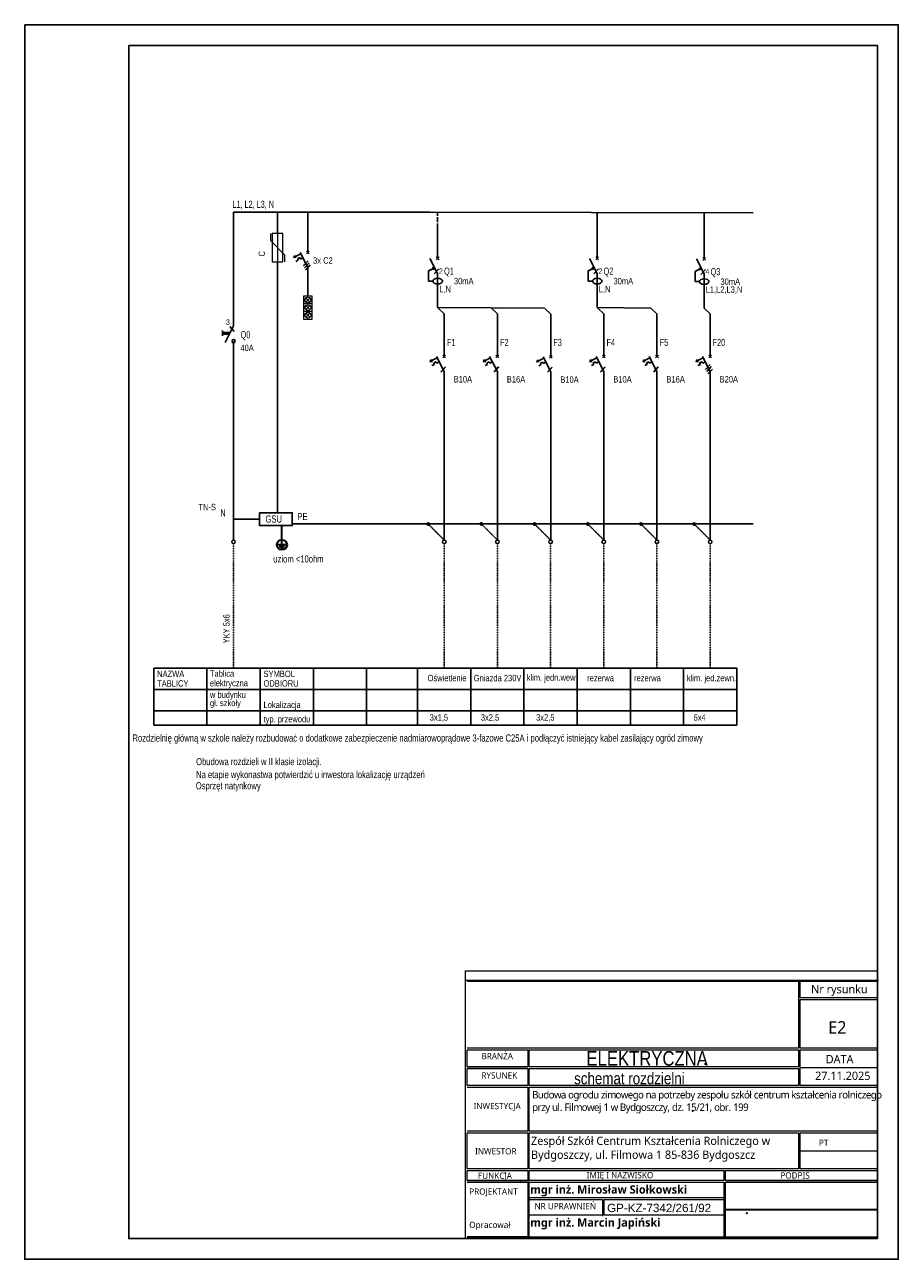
# Model space of a CAD drawing. Header units: millimetres. Extents: x 21303 to 26551, y 2599 to 8160.
# Tile 1 of 5: x 21376 to 23476, y 2599 to 5567. Entities that reach past the tile are written whole.
import ezdxf

# ---------------------------------------------------------------- set-up
doc = ezdxf.new("R2010")
doc.units = ezdxf.units.MM
for name, pattern in [('ACAD_ISO02W100', [15, 12, -3]), ('CENTER', [2, 1.25, -0.25, 0.25, -0.25]), ('Dashed', [1, 0.5, -0.5]), ('OTKJ_A05', [2, 1.5, -0.5])]:
    doc.linetypes.add(name, pattern=pattern)
for name, color, linetype, lineweight in [('0-A-wymiary', 7, 'Continuous', 9), ('_E-elementy', 170, 'Continuous', 18), ('_E-siła', 10, 'Continuous', 30), ('_E-zwód-poziomy', 90, 'Continuous', 30), ('isa_V10520003E16E075_TUsr', 7, 'Continuous', 25), ('isa_V10520003E16E075_TUsr_19165818BF56C1D4', 5, 'OTKJ_A05', 25), ('Pikiety', 18, 'Continuous', 0), ('Punkty o określonej wysokości', 5, 'Continuous', 0)]:
    doc.layers.add(name, color=color, linetype=linetype, lineweight=lineweight)
for name, color, linetype in [('_E-połączenia', 7, 'Continuous'), ('EE_01_LINIA', 1, 'Continuous'), ('EE_02_LINIA', 140, 'Continuous'), ('EE_02_LINIA_3', 140, 'Dashed'), ('EE_03_LINIA', 3, 'Continuous'), ('EE_05_LINIA_1_WYROW', 140, 'CENTER'), ('EE_06_PRZEWODY', 6, 'Continuous'), ('EE_07_LINIA', 7, 'Continuous'), ('EE_07_SYMBOL', 7, 'Continuous'), ('EE_07_SYMBOLE', 7, 'Continuous'), ('EE_07_TEKST', 7, 'Continuous'), ('EE_08_LINIA', 8, 'Continuous'), ('Znak północy', 7, 'Continuous')]:
    doc.layers.add(name, color=color, linetype=linetype)
doc.styles.add('ROMANS', font='txt')
doc.styles.add('tekst', font='txt', dxfattribs={"height": 20})

# ---------------------------------------------------------------- blocks, each defined once
blk = doc.blocks.new('OTRS_P05')
at = {"layer": 'isa_V10520003E16E075_TUsr', "true_color": 0x0a0909}
h = blk.add_hatch(color=18, dxfattribs=at)
h.dxf.hatch_style = 1
h.paths.add_polyline_path([(0.09, 0, 1), (-0.09, 0, 1)])
at = {"layer": 'isa_V10520003E16E075_TUsr', "color": 18, "true_color": 0x0a0909}
blk.add_lwpolyline([(0.09, 0, 1), (-0.09, 0, 1)], format="xyb", close=True, dxfattribs=at)
at = {"layer": 'isa_V10520003E16E075_TUsr_19165818BF56C1D4', "color": 18, "true_color": 0x0a0909}
blk.add_circle((0, 0), 0.09, dxfattribs=at)
blk = doc.blocks.new('OTRN_P05')
at = {"layer": 'isa_V10520003E16E075_TUsr', "true_color": 0x0a0909}
h = blk.add_hatch(color=18, dxfattribs=at)
h.dxf.hatch_style = 1
h.paths.add_polyline_path([(0.09, 0, 1), (-0.09, 0, 1)])
at = {"layer": 'isa_V10520003E16E075_TUsr', "color": 18, "true_color": 0x0a0909}
blk.add_lwpolyline([(0.09, 0, 1), (-0.09, 0, 1)], format="xyb", close=True, dxfattribs=at)
at = {"layer": 'isa_V10520003E16E075_TUsr_19165818BF56C1D4', "color": 18, "true_color": 0x0a0909}
blk.add_circle((0, 0), 0.09, dxfattribs=at)
blk = doc.blocks.new('SUPS01_08')
at = {"lineweight": 18, "true_color": 0x0000ff}
h = blk.add_hatch(color=5, dxfattribs=at)
h.dxf.hatch_style = 1
h.paths.add_polyline_path([(0.09, 0, 1), (-0.09, 0, 1)])
at = {"color": 18, "lineweight": 18, "true_color": 0x0a0909}
blk.add_circle((0, 0), 0.09, dxfattribs=at)
blk = doc.blocks.new('E_L333-01')
at = {"color": 0, "ltscale": 2}
for p, q in [((0.63, 0.71), (2.04, -0.71)), ((0.63, -0.71), (2.04, 0.71)), ((2.67, -1.5), (2.67, 1.5)), ((3.29, 0.71), (4.71, -0.71)), ((3.29, -0.71), (4.71, 0.71)), ((5.33, -1.5), (5.33, 1.5)), ((5.96, 0.71), (7.37, -0.71)), ((5.96, -0.71), (7.37, 0.71))]:
    blk.add_line(p, q, dxfattribs=at)
blk.add_lwpolyline([(0, -1.5), (8, -1.5), (8, 1.5), (0, 1.5)], close=True, dxfattribs=at)
for centre in [(1.33, 0), (4, 0), (6.67, 0)]:
    blk.add_circle(centre, 1, dxfattribs=at)
blk = doc.blocks.new('E_ogr-przep-kl2-02')
at = {"color": 0}
for p, q in [((0, 0), (8, 0)), ((2, -2), (6, 2)), ((6, 2), (8, 2)), ((0, -2), (2, -2))]:
    blk.add_line(p, q, dxfattribs=at)
blk.add_lwpolyline([(8, -1.5), (8, 1.5), (0, 1.5), (0, -1.5)], close=True, dxfattribs=at)

msp = doc.modelspace()

# ---------------------------------------------------------------- linework, layer by layer
for p, q in [((22056.9, 5116.5), (22056.9, 5019.7)), ((22056.9, 5116.5), (22056.9, 5019.7)), ((22752.1, 5005.3), (22752.1, 5116.5)), ((23009.1, 5004), (23009.1, 5115.2)), ((22368.6, 5005.3), (22368.6, 5077.5)), ((22056.9, 4983.7), (22038.4, 5019.7)), ((22056.9, 4983.7), (22038.4, 5019.7)), ((22060.3, 5016.4), (22053.6, 5023.1)), ((22053.6, 5016.4), (22060.3, 5023.1)), ((22060.3, 5016.4), (22053.6, 5023.1)), ((22053.6, 5016.4), (22060.3, 5023.1)), ((22022.7, 5007.7), (22040, 5016.5)), ((22022.7, 5007.7), (22040, 5016.5)), ((22022.7, 5007.7), (22026.7, 5012.4)), ((22022.7, 5007.7), (22026.7, 5012.4)), ((22022.7, 5007.7), (22028.9, 5008.2)), ((22022.7, 5007.7), (22028.9, 5008.2)), ((22027.6, 4998), (22033.4, 5000.9)), ((22027.6, 4998), (22033.4, 5000.9)), ((22031.6, 5004.4), (22037.4, 5007.3)), ((22031.6, 5004.4), (22037.4, 5007.3)), ((22031.6, 5004.4), (22033.4, 5000.9)), ((22031.6, 5004.4), (22033.4, 5000.9)), ((22037.4, 5007.3), (22039.2, 5003.8)), ((22037.4, 5007.3), (22039.2, 5003.8)), ((22039.2, 5003.8), (22044.9, 5006.7)), ((22039.2, 5003.8), (22044.9, 5006.7)), ((22057.5, 4999.7), (22046.4, 4987.9)), ((22057.5, 4999.7), (22046.4, 4987.9)), ((22057.4, 4999.3), (22046.4, 4987.6)), ((22057.4, 4999.3), (22046.4, 4987.6)), ((22060, 4994.4), (22048.9, 4982.6)), ((22060, 4994.4), (22048.9, 4982.6)), ((22060.1, 4994.7), (22049, 4983)), ((22060.1, 4994.7), (22049, 4983)), ((22062.6, 4989.4), (22051.5, 4977.6)), ((22062.6, 4989.4), (22051.5, 4977.6)), ((22062.6, 4989.8), (22051.6, 4978)), ((22062.6, 4989.8), (22051.6, 4978)), ((22368.6, 4969.3), (22350, 5005.3)), ((22372, 5002), (22365.3, 5008.7)), ((22365.3, 5002), (22372, 5008.7)), ((22752.1, 4969.3), (22733.5, 5005.3)), ((22755.4, 5002), (22748.7, 5008.7)), ((22748.7, 5002), (22755.4, 5008.7)), ((23009.1, 4968), (22990.5, 5004)), ((23012.5, 5000.7), (23005.8, 5007.3)), ((23005.8, 5000.6), (23012.5, 5007.3)), ((22056.9, 4983.4), (22056.9, 4914.4)), ((22346.9, 4975.5), (22361.6, 4982.9)), ((22346.9, 4950.7), (22346.9, 4975.5)), ((22361.6, 4982.9), (22349.2, 4976.6)), ((22361.6, 4982.9), (22355.5, 4982.4)), ((22361.6, 4982.9), (22357.6, 4978.2)), ((22371.7, 4980), (22360.6, 4968.2)), ((22368.6, 4969.3), (22368.6, 4887.2)), ((22730.4, 4975.5), (22745.1, 4982.9)), ((22730.4, 4950.7), (22730.4, 4975.5)), ((22745.1, 4982.9), (22732.7, 4976.6)), ((22745.1, 4982.9), (22739, 4982.4)), ((22745.1, 4982.9), (22741.1, 4978.2)), ((22755.2, 4980), (22744.1, 4968.2)), ((22752.1, 4969.3), (22752.1, 4887.2)), ((22987.4, 4974.1), (23002.1, 4981.5)), ((22987.4, 4949.4), (22987.4, 4974.1)), ((23002.1, 4981.5), (22989.7, 4975.3)), ((23002.1, 4981.5), (22996, 4981.1)), ((23002.1, 4981.5), (22998.1, 4976.9)), ((23012.2, 4978.7), (23001.1, 4966.9)), ((23009.1, 4968), (23009.1, 4885.8)), ((22357, 4950.7), (22346.9, 4950.7)), ((22740.5, 4950.7), (22730.4, 4950.7)), ((22997.5, 4949.4), (22987.4, 4949.4)), ((22368.6, 4887.2), (22625.6, 4885.8)), ((22752.1, 4887.2), (22881.3, 4885.8)), ((22350.2, 4757.3), (22367.6, 4766)), ((22350.2, 4757.3), (22367.6, 4766)), ((22350.2, 4757.3), (22354.3, 4762)), ((22350.2, 4757.3), (22354.3, 4762)), ((22350.2, 4757.3), (22356.4, 4757.8)), ((22350.2, 4757.3), (22356.4, 4757.8)), ((22355.1, 4747.6), (22360.9, 4750.5)), ((22355.1, 4747.6), (22360.9, 4750.5)), ((22359.2, 4754), (22364.9, 4756.9)), ((22359.2, 4754), (22364.9, 4756.9)), ((22359.2, 4754), (22360.9, 4750.5)), ((22359.2, 4754), (22360.9, 4750.5)), ((22364.9, 4756.9), (22366.7, 4753.4)), ((22364.9, 4756.9), (22366.7, 4753.4)), ((22384.5, 4733.3), (22365.9, 4769.3)), ((22384.5, 4733.3), (22365.9, 4769.3)), ((22366.7, 4753.4), (22372.5, 4756.3)), ((22366.7, 4753.4), (22372.5, 4756.3)), ((22387.8, 4765.9), (22381.1, 4772.6)), ((22381.1, 4765.9), (22387.8, 4772.6)), ((22387.8, 4765.9), (22381.1, 4772.6)), ((22381.1, 4765.9), (22387.8, 4772.6)), ((22478.1, 4757.3), (22495.4, 4766)), ((22478.1, 4757.3), (22495.4, 4766)), ((22478.1, 4757.3), (22482.1, 4762)), ((22478.1, 4757.3), (22482.1, 4762)), ((22478.1, 4757.3), (22484.2, 4757.8)), ((22478.1, 4757.3), (22484.2, 4757.8)), ((22483, 4747.6), (22488.7, 4750.5)), ((22483, 4747.6), (22488.7, 4750.5)), ((22487, 4754), (22492.8, 4756.9)), ((22487, 4754), (22492.8, 4756.9)), ((22487, 4754), (22488.7, 4750.5)), ((22487, 4754), (22488.7, 4750.5)), ((22492.8, 4756.9), (22494.5, 4753.4)), ((22492.8, 4756.9), (22494.5, 4753.4)), ((22512.3, 4733.3), (22493.7, 4769.3)), ((22512.3, 4733.3), (22493.7, 4769.3)), ((22494.5, 4753.4), (22500.3, 4756.3)), ((22494.5, 4753.4), (22500.3, 4756.3)), ((22515.6, 4765.9), (22508.9, 4772.6)), ((22508.9, 4765.9), (22515.6, 4772.6)), ((22515.6, 4765.9), (22508.9, 4772.6)), ((22508.9, 4765.9), (22515.6, 4772.6)), ((22606.6, 4756.7), (22623.9, 4765.4)), ((22606.6, 4756.7), (22623.9, 4765.4)), ((22606.6, 4756.7), (22610.6, 4761.3)), ((22606.6, 4756.7), (22610.6, 4761.3)), ((22606.6, 4756.7), (22612.7, 4757.1)), ((22606.6, 4756.7), (22612.7, 4757.1)), ((22615.5, 4753.3), (22621.3, 4756.2)), ((22615.5, 4753.3), (22621.3, 4756.2)), ((22615.5, 4753.3), (22617.2, 4749.8)), ((22615.5, 4753.3), (22617.2, 4749.8)), ((22621.3, 4756.2), (22623, 4752.7)), ((22621.3, 4756.2), (22623, 4752.7)), ((22640.8, 4732.6), (22622.2, 4768.6)), ((22640.8, 4732.6), (22622.2, 4768.6)), ((22623, 4752.7), (22628.8, 4755.6)), ((22623, 4752.7), (22628.8, 4755.6)), ((22644.2, 4765.3), (22637.5, 4772)), ((22637.5, 4765.3), (22644.1, 4772)), ((22644.2, 4765.3), (22637.5, 4772)), ((22637.5, 4765.3), (22644.1, 4772)), ((22733.7, 4757.3), (22751.1, 4766)), ((22733.7, 4757.3), (22751.1, 4766)), ((22733.7, 4757.3), (22737.7, 4762)), ((22733.7, 4757.3), (22737.7, 4762)), ((22733.7, 4757.3), (22739.9, 4757.8)), ((22733.7, 4757.3), (22739.9, 4757.8)), ((22738.6, 4747.6), (22744.4, 4750.5)), ((22738.6, 4747.6), (22744.4, 4750.5)), ((22742.6, 4754), (22748.4, 4756.9)), ((22742.6, 4754), (22748.4, 4756.9)), ((22742.6, 4754), (22744.4, 4750.5)), ((22742.6, 4754), (22744.4, 4750.5)), ((22748.4, 4756.9), (22750.2, 4753.4)), ((22748.4, 4756.9), (22750.2, 4753.4)), ((22767.9, 4733.3), (22749.4, 4769.3)), ((22767.9, 4733.3), (22749.4, 4769.3)), ((22750.2, 4753.4), (22756, 4756.3)), ((22750.2, 4753.4), (22756, 4756.3)), ((22771.3, 4765.9), (22764.6, 4772.6)), ((22764.6, 4765.9), (22771.3, 4772.6)), ((22771.3, 4765.9), (22764.6, 4772.6)), ((22764.6, 4765.9), (22771.3, 4772.6)), ((22861.5, 4757.3), (22878.9, 4766)), ((22861.5, 4757.3), (22878.9, 4766)), ((22861.5, 4757.3), (22865.6, 4762)), ((22861.5, 4757.3), (22865.6, 4762)), ((22861.5, 4757.3), (22867.7, 4757.8)), ((22861.5, 4757.3), (22867.7, 4757.8)), ((22866.4, 4747.6), (22872.2, 4750.5)), ((22866.4, 4747.6), (22872.2, 4750.5)), ((22870.5, 4754), (22876.2, 4756.9)), ((22870.5, 4754), (22876.2, 4756.9)), ((22870.5, 4754), (22872.2, 4750.5)), ((22870.5, 4754), (22872.2, 4750.5)), ((22876.2, 4756.9), (22878, 4753.4)), ((22876.2, 4756.9), (22878, 4753.4)), ((22895.8, 4733.3), (22877.2, 4769.3)), ((22895.8, 4733.3), (22877.2, 4769.3)), ((22878, 4753.4), (22883.8, 4756.3)), ((22878, 4753.4), (22883.8, 4756.3)), ((22899.1, 4765.9), (22892.4, 4772.6)), ((22892.4, 4765.9), (22899.1, 4772.6)), ((22899.1, 4765.9), (22892.4, 4772.6)), ((22892.4, 4765.9), (22899.1, 4772.6)), ((22989.4, 4757.3), (23006.7, 4766.1)), ((22989.4, 4757.3), (23006.7, 4766.1)), ((22989.4, 4757.3), (22993.4, 4762)), ((22989.4, 4757.3), (22993.4, 4762)), ((22989.4, 4757.3), (22995.5, 4757.8)), ((22989.4, 4757.3), (22995.5, 4757.8)), ((22994.3, 4747.6), (23000, 4750.5)), ((22994.3, 4747.6), (23000, 4750.5)), ((22998.3, 4754), (23004.1, 4756.9)), ((22998.3, 4754), (23004.1, 4756.9)), ((22998.3, 4754), (23000, 4750.5)), ((22998.3, 4754), (23000, 4750.5)), ((23004.1, 4756.9), (23005.8, 4753.4)), ((23004.1, 4756.9), (23005.8, 4753.4)), ((23023.6, 4733.3), (23005, 4769.3)), ((23023.6, 4733.3), (23005, 4769.3)), ((23005.8, 4753.4), (23011.6, 4756.3)), ((23005.8, 4753.4), (23011.6, 4756.3)), ((23023.7, 4750.1), (23012.7, 4738.3)), ((23027, 4765.9), (23020.3, 4772.6)), ((23020.3, 4765.9), (23027, 4772.6)), ((23027, 4765.9), (23020.3, 4772.6)), ((23020.3, 4765.9), (23027, 4772.6)), ((22387.4, 4743.8), (22376.3, 4732)), ((22387.4, 4743.8), (22376.3, 4732)), ((22387.5, 4744.5), (22376.4, 4732.7)), ((22387.4, 4744.2), (22376.4, 4732.4)), ((22387.4, 4744.2), (22376.4, 4732.4)), ((22387.6, 4744.3), (22376.5, 4732.5)), ((22387.5, 4744), (22376.5, 4732.2)), ((22384.5, 4733.3), (22384.5, 4659.9)), ((22515.3, 4744.5), (22504.2, 4732.7)), ((22515.4, 4744.3), (22504.3, 4732.5)), ((22515.4, 4744.3), (22504.3, 4732.5)), ((22515.4, 4744), (22504.3, 4732.2)), ((22515.4, 4744), (22504.3, 4732.2)), ((22512.3, 4733.3), (22512.3, 4659.9)), ((22611.5, 4746.9), (22617.2, 4749.8)), ((22611.5, 4746.9), (22617.2, 4749.8)), ((22643.8, 4743.9), (22632.7, 4732.1)), ((22643.9, 4743.3), (22632.8, 4731.5)), ((22643.9, 4743.3), (22632.8, 4731.5)), ((22643.9, 4743.7), (22632.9, 4731.9)), ((22643.9, 4743.7), (22632.9, 4731.9)), ((22640.8, 4732.6), (22640.8, 4659.3)), ((22770.9, 4744.2), (22759.8, 4732.4)), ((22770.9, 4744.2), (22759.8, 4732.4)), ((22770.9, 4743.8), (22759.8, 4732)), ((22770.9, 4743.8), (22759.8, 4732)), ((22771, 4744.5), (22759.9, 4732.7)), ((22771.1, 4744.3), (22760, 4732.5)), ((22771, 4744), (22760, 4732.2)), ((22767.9, 4733.3), (22767.9, 4659.9)), ((22898.8, 4744.5), (22887.7, 4732.7)), ((22898.9, 4744.3), (22887.8, 4732.5)), ((22898.9, 4744.3), (22887.8, 4732.5)), ((22898.8, 4744), (22887.8, 4732.2)), ((22898.8, 4744), (22887.8, 4732.2)), ((22895.8, 4733.3), (22895.8, 4659.9)), ((23026.3, 4745.1), (23015.2, 4733.4)), ((23026.3, 4745.1), (23015.2, 4733.4)), ((23026.3, 4745.1), (23015.2, 4733.4)), ((23029.1, 4739.2), (23018.1, 4727.4)), ((23029.1, 4739.2), (23018.1, 4727.4)), ((21940.9, 4378.3), (21878.2, 4378.3))]:
    msp.add_line(p, q)
at = {"linetype": 'ACAD_ISO02W100'}
msp.add_line((22368.6, 5077.5), (22368.6, 5115.2), dxfattribs=at)
msp.add_line((22368.6, 5077.5), (22368.6, 5115.2), dxfattribs=at)
at = {"linetype": 'Continuous', "lineweight": 0}
msp.add_line((23425.7, 2787.7), (23425.7, 2920.9), dxfattribs=at)
msp.add_lwpolyline([(21940.9, 4393.8), (22019.5, 4393.8), (22019.5, 4362.7), (21940.9, 4362.7)], close=True)
at = {"lineweight": 0}
msp.add_lwpolyline([(22435.6, 3292.5), (23425.6, 3292.5), (23425.6, 2648.6), (22435.6, 2648.6)], close=True, dxfattribs=at)
at = {"extrusion": (0, 0, -1)}
for centre in [(22368.6, 4950.7), (22752.1, 4950.7), (23009.1, 4949.4)]:
    msp.add_ellipse(centre, major_axis=(11.6, 0), ratio=0.587252, dxfattribs=at)
at = {"layer": '0-A-wymiary', "linetype": 'ByBlock'}
for p, q in [((23427.7, 3269), (22437.6, 3269)), ((22439.7, 3267), (23235.7, 3267)), ((22493.2, 3269), (23427.7, 3269)), ((23235.7, 3267), (23235.7, 3106.5)), ((23239.7, 3267), (23425.7, 3267)), ((23239.7, 3227.2), (23239.7, 3267)), ((23425.7, 3267), (23425.7, 3227.2)), ((23425.7, 3236.2), (23425.7, 3227.2)), ((23425.7, 3227.2), (23239.7, 3227.2)), ((23239.7, 3223.2), (23425.7, 3223.2)), ((23239.7, 3106.5), (23239.7, 3223.2)), ((23425.7, 3195.6), (23425.7, 3106.5)), ((23235.7, 3106.5), (22439.7, 3106.5)), ((23235.7, 3106.5), (22439.7, 3106.5)), ((22587.7, 3102.5), (22587.7, 3061.5)), ((23425.7, 3106.5), (23239.7, 3106.5)), ((23425.7, 3106.5), (23239.7, 3106.5)), ((23425.7, 3102.5), (23425.7, 3016.5)), ((22439.7, 3061.5), (22585.7, 3061.5)), ((23239.7, 3059.5), (23425.7, 3059.5)), ((22587.7, 3057.5), (22587.7, 3016.5)), ((23425.7, 3056), (23425.7, 2924.9)), ((22439.7, 3012.5), (22585.7, 3012.5)), ((22439.7, 3012.5), (22585.7, 3012.5)), ((22585.7, 3012.5), (22585.7, 2906.5)), ((22587.7, 3012.5), (22587.7, 2952.5)), ((22587.7, 3012.5), (23425.7, 3012.5)), ((23425.7, 3012.5), (23425.7, 2906.5)), ((22587.7, 2952.5), (22587.7, 2906.5)), ((22585.7, 2906.5), (22439.7, 2906.5)), ((22585.7, 2906.5), (22439.7, 2906.5)), ((23425.7, 2906.5), (22587.7, 2906.5)), ((22587.7, 2902.5), (22587.7, 2816.5)), ((23239.7, 2859.5), (23425.7, 2859.5)), ((22587.7, 2812.5), (22587.7, 2787.7)), ((22587.7, 2812.5), (22587.7, 2787.7)), ((22439.7, 2787.7), (22587.7, 2787.7)), ((22439.7, 2783.7), (22585.7, 2783.7)), ((22439.7, 2783.7), (22587.7, 2783.7)), ((22585.7, 2783.7), (22585.7, 2652.6)), ((22587.7, 2783.7), (23056.7, 2783.7)), ((22587.7, 2783.7), (23056.7, 2783.7)), ((22587.7, 2783.7), (22587.7, 2694.1)), ((22587.7, 2690.1), (22587.7, 2783.7)), ((23056.7, 2783.7), (23056.7, 2779.7)), ((23056.7, 2783.7), (23056.7, 2652.6)), ((23060.7, 2787.7), (23425.7, 2787.7)), ((23060.7, 2783.7), (23235.7, 2783.7)), ((23060.7, 2783.7), (23425.7, 2783.7)), ((23060.7, 2652.6), (23060.7, 2783.7)), ((23060.7, 2783.7), (23425.7, 2783.7)), ((23425.7, 2783.7), (23425.7, 2652.6)), ((23056.7, 2746), (22587.7, 2746)), ((22765.1, 2742), (22765.1, 2702.4)), ((22587.7, 2690.1), (22587.7, 2652.6)), ((22587.7, 2652.6), (22587.7, 2690.1)), ((22439.6, 2652.6), (23425.6, 2652.6)), ((22439.6, 2648.6), (22585.6, 2648.6)), ((22585.7, 2652.6), (22439.7, 2652.6)), ((22487.7, 2648.6), (23425.7, 2648.6)), ((22587.6, 2648.6), (23056.6, 2648.6)), ((23060.6, 2648.6), (23425.6, 2648.6))]:
    msp.add_line(p, q, dxfattribs=at)
for points in [[(22585.7, 3061.5), (22439.7, 3061.5), (22439.7, 3102.5), (22585.7, 3102.5)], [(22587.7, 3102.5), (23235.7, 3102.5), (23235.7, 3061.5), (22587.7, 3061.5)], [(23289.7, 3102.5), (23425.7, 3102.5), (23425.7, 3016.5), (23289.7, 3016.5)], [(22585.7, 3016.5), (22439.7, 3016.5), (22439.7, 3057.5), (22585.7, 3057.5)], [(22585.7, 3016.5), (22439.7, 3016.5), (22439.7, 3057.5), (22585.7, 3057.5)], [(22587.7, 3057.5), (23235.7, 3057.5), (23235.7, 3016.5), (22587.7, 3016.5)], [(22585.7, 2816.5), (22439.7, 2816.5), (22439.7, 2902.5), (22585.7, 2902.5)], [(22587.7, 2902.5), (23235.7, 2902.5), (23235.7, 2816.5), (22587.7, 2816.5)], [(22585.7, 2787.7), (22439.7, 2787.7), (22439.7, 2812.5), (22585.7, 2812.5)], [(22587.7, 2812.5), (23056.7, 2812.5), (23056.7, 2787.7), (22587.7, 2787.7)], [(22765.1, 2704.4), (22587.7, 2704.4), (22587.7, 2742), (22765.1, 2742)], [(22769.1, 2742), (23056.7, 2742), (23056.7, 2704.4), (22769.1, 2704.4)]]:
    msp.add_lwpolyline(points, dxfattribs=at)
for points in [[(22439.7, 3102.5), (22585.7, 3102.5), (22585.7, 3061.5), (22439.7, 3061.5)], [(23239.7, 3102.5), (23425.7, 3102.5), (23425.7, 3016.5), (23239.7, 3016.5)], [(22439.7, 3057.5), (22585.7, 3057.5), (22585.7, 3016.5), (22439.7, 3016.5)], [(22439.7, 2902.5), (22585.7, 2902.5), (22585.7, 2816.5), (22439.7, 2816.5)], [(23239.7, 2902.5), (23425.7, 2902.5), (23425.7, 2816.5), (23239.7, 2816.5)], [(22439.7, 2812.5), (22585.7, 2812.5), (22585.7, 2787.7), (22439.7, 2787.7)], [(23060.7, 2812.5), (23425.7, 2812.5), (23425.7, 2787.7), (23060.7, 2787.7)], [(22769.1, 2742), (23056.7, 2742), (23056.7, 2704.4), (22769.1, 2704.4)]]:
    msp.add_lwpolyline(points, close=True, dxfattribs=at)
msp.add_point((22567.4, 2784), dxfattribs=at)
msp.add_point((22567.4, 2784), dxfattribs=at)
at = {"layer": '_E-połączenia'}
for p, q in [((21983.9, 5116.7), (21983.9, 5065.3)), ((21983.9, 4996.7), (21983.9, 4393.8))]:
    msp.add_line(p, q, dxfattribs=at)
at = {"layer": '_E-siła', "color": 0}
msp.add_line((23060.7, 2718.1), (23425.7, 2718.1), dxfattribs=at)
at = {"layer": '_E-zwód-poziomy'}
for p, q in [((21994.6, 4316.6), (21994.6, 4362.7)), ((22004.3, 4316.6), (21984.9, 4316.6)), ((22001, 4311.7), (21988.2, 4311.7)), ((21997.8, 4306.9), (21991.4, 4306.9))]:
    msp.add_line(p, q, dxfattribs=at)
msp.add_circle((21994.6, 4316.6), 12.2, dxfattribs=at)
at = {"layer": 'EE_01_LINIA', "const_width": 4.55}
for points in [[(22345.9, 4364.4, 1), (22345.9, 4369, 1)], [(22473.7, 4364.4, 1), (22473.7, 4369, 1)], [(22601.5, 4364.4, 1), (22601.5, 4369, 1)], [(22729.4, 4364.4, 1), (22729.4, 4369, 1)], [(22857.2, 4364.4, 1), (22857.2, 4369, 1)], [(22985, 4364.4, 1), (22985, 4369, 1)]]:
    msp.add_lwpolyline(points, format="xyb", close=True, dxfattribs=at)
at = {"layer": 'EE_02_LINIA'}
for p, q in [((21878.2, 5116.5), (21878.2, 4843)), ((21870.4, 4827.5), (21851.5, 4827.5)), ((21868.2, 4823.2), (21851.5, 4823.2)), ((21878.2, 4803.3), (21878.2, 4328.1)), ((22384.5, 4733.3), (22384.5, 4328.1)), ((22512.3, 4733.3), (22512.3, 4328.1)), ((22640.8, 4732.6), (22640.8, 4327.5)), ((22767.9, 4733.3), (22767.9, 4328.1)), ((22895.8, 4733.3), (22895.8, 4328.1)), ((23023.6, 4733.3), (23023.6, 4328.1))]:
    msp.add_line(p, q, dxfattribs=at)
for points in [[(22370, 4885.8), (22384.5, 4871.7), (22384.5, 4769.3)], [(22497.8, 4885.8), (22512.3, 4871.7), (22512.3, 4769.3)], [(22626.3, 4885.2), (22640.8, 4871), (22640.8, 4768.6)], [(22753.4, 4885.8), (22767.9, 4871.7), (22767.9, 4769.3)], [(22881.3, 4885.8), (22895.8, 4871.7), (22895.8, 4769.3)], [(23009.1, 4885.8), (23023.6, 4871.7), (23023.6, 4769.3)]]:
    msp.add_lwpolyline(points, dxfattribs=at)
at = {"layer": 'EE_02_LINIA_3'}
for p, q in [((21878.2, 4319.5), (21878.2, 4020.4)), ((22384.5, 4319.5), (22384.5, 4020.4)), ((22512.3, 4319.5), (22512.3, 4020.4)), ((22640.1, 4319.5), (22640.1, 4020.4)), ((22767.9, 4319.5), (22767.9, 4020.4)), ((22895.8, 4319.5), (22895.8, 4020.4)), ((23023.6, 4319.5), (23023.6, 4020.4))]:
    msp.add_line(p, q, dxfattribs=at)
at = {"layer": 'EE_03_LINIA'}
for p, q in [((21858.2, 4803.3), (21878.2, 4843)), ((21851.5, 4819), (21851.5, 4831.7))]:
    msp.add_line(p, q, dxfattribs=at)
at = {"layer": 'EE_05_LINIA_1_WYROW'}
for p, q in [((22019.5, 4366.7), (23127, 4366.7)), ((22345.9, 4366.7), (22384.5, 4328.1)), ((22473.7, 4366.7), (22512.3, 4328.1)), ((22601.5, 4366.7), (22640.1, 4328.1)), ((22729.4, 4366.7), (22767.9, 4328.1)), ((22857.2, 4366.7), (22895.8, 4328.1)), ((22985, 4366.7), (23023.6, 4328.1))]:
    msp.add_line(p, q, dxfattribs=at)
at = {"layer": 'EE_06_PRZEWODY'}
for p, q in [((21878.2, 5116.7), (22350.2, 5116.5)), ((22350.2, 5116.5), (23127, 5115.2))]:
    msp.add_line(p, q, dxfattribs=at)
at = {"layer": 'EE_07_SYMBOL'}
for centre in [(21878.2, 4323.8), (22384.5, 4323.8), (22512.3, 4323.8), (22640.1, 4323.8), (22767.9, 4323.8), (22895.8, 4323.8), (23023.6, 4323.8)]:
    msp.add_circle(centre, 4.29, dxfattribs=at)
at = {"layer": 'EE_07_SYMBOLE'}
msp.add_circle((21878.2, 4323.8), 4.29, dxfattribs=at)
at = {"layer": 'EE_07_TEKST'}
for p, q in [((21686.5, 4020.4), (22448.4, 4020.4)), ((21686.5, 4020.4), (21686.5, 3883.2)), ((21814.3, 4020.4), (21814.3, 3883.2)), ((21942.1, 4020.4), (21942.1, 3883.2)), ((22070, 4020.4), (22070, 3883.2)), ((22197.8, 4020.4), (22197.8, 3883.2)), ((21686.5, 3969), (22448.4, 3969)), ((21686.5, 3917.5), (22448.4, 3917.5)), ((21686.5, 3883.2), (22448.4, 3883.2))]:
    msp.add_line(p, q, dxfattribs=at)
for points in [[(22320.5, 4020.4), (22448.4, 4020.4), (22448.4, 3969), (22320.5, 3969)], [(22448.4, 4020.4), (22576.2, 4020.4), (22576.2, 3969), (22448.4, 3969)], [(22576.2, 4020.4), (22704, 4020.4), (22704, 3969), (22576.2, 3969)], [(22704, 4020.4), (22831.9, 4020.4), (22831.9, 3969), (22704, 3969)], [(22831.9, 4020.4), (22959.7, 4020.4), (22959.7, 3969), (22831.9, 3969)], [(22959.7, 4020.4), (23087.5, 4020.4), (23087.5, 3969), (22959.7, 3969)], [(22320.5, 3969), (22448.4, 3969), (22448.4, 3917.5), (22320.5, 3917.5)], [(22448.4, 3969), (22576.2, 3969), (22576.2, 3917.5), (22448.4, 3917.5)], [(22576.2, 3969), (22704, 3969), (22704, 3917.5), (22576.2, 3917.5)], [(22704, 3969), (22831.9, 3969), (22831.9, 3917.5), (22704, 3917.5)], [(22831.9, 3969), (22959.7, 3969), (22959.7, 3917.5), (22831.9, 3917.5)], [(22959.7, 3969), (23087.5, 3969), (23087.5, 3917.5), (22959.7, 3917.5)], [(22320.5, 3917.5), (22448.4, 3917.5), (22448.4, 3883.2), (22320.5, 3883.2)], [(22448.4, 3917.5), (22576.2, 3917.5), (22576.2, 3883.2), (22448.4, 3883.2)], [(22576.2, 3917.5), (22704, 3917.5), (22704, 3883.2), (22576.2, 3883.2)], [(22704, 3917.5), (22831.9, 3917.5), (22831.9, 3883.2), (22704, 3883.2)], [(22831.9, 3917.5), (22959.7, 3917.5), (22959.7, 3883.2), (22831.9, 3883.2)], [(22959.7, 3917.5), (23087.5, 3917.5), (23087.5, 3883.2), (22959.7, 3883.2)]]:
    msp.add_lwpolyline(points, close=True, dxfattribs=at)
at = {"layer": 'EE_08_LINIA'}
for p, q in [((21869, 4841.4), (21879.7, 4829.3)), ((21874.3, 4803.3), (21882.2, 4803.3)), ((21874.3, 4803.3), (21882.2, 4803.3))]:
    msp.add_line(p, q, dxfattribs=at)
msp.add_circle((21878.2, 4807), 3.64, dxfattribs=at)
msp.add_circle((21878.2, 4807), 3.64, dxfattribs=at)
at = {"layer": 'Znak północy', "ltscale": 10}
for points in [[(21376.4, 5567.3), (23475.6, 5567.3), (23475.6, 2598.6), (21376.4, 2598.6)], [(21626.4, 5517.3), (23425.6, 5517.3), (23425.6, 2648.6), (21626.4, 2648.6)]]:
    msp.add_lwpolyline(points, close=True, dxfattribs=at)

# ---------------------------------------------------------------- block references
at = {"layer": '_E-elementy'}
for name, p, xscale, yscale, zscale, rotation in [('E_ogr-przep-kl2-02', (21983.9, 5065.3), 8.575, 8.575, 8.575, 270), ('E_L333-01', (22056.9, 4859.5), 6.859999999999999, 6.859999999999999, 6.859999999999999, 90)]:
    msp.add_blockref(name, p, dxfattribs=dict(at, xscale=xscale, yscale=yscale, zscale=zscale, rotation=rotation))
at = {"layer": 'Pikiety', "color": 18, "true_color": 0x000000, "xscale": 10, "yscale": 10, "zscale": 10}
for name, p in [('OTRN_P05', (23012, 3068.3)), ('OTRS_P05', (22982, 2955.3)), ('OTRS_P05', (23112, 2709.5))]:
    msp.add_blockref(name, p, dxfattribs=at)
at = {"layer": 'Punkty o określonej wysokości', "color": 5, "true_color": 0x0000ff, "xscale": 10, "yscale": 10, "zscale": 10}
msp.add_blockref('SUPS01_08', (22531.4, 2805.6), dxfattribs=at)

# ---------------------------------------------------------------- texts
at = {"style": 'ROMANS', "width": 0.8}
for s, p in [('2', (22371.6, 4968.3)), ('2', (22755.1, 4968.3)), ('4', (23012.1, 4967))]:
    msp.add_text(s, height=12.9, dxfattribs=at).set_placement(p)
at = {"layer": '0-A-wymiary', "linetype": 'ByBlock', "attachment_point": 1, "style": 'tekst'}
for s, width, heights, insert, char_height in [('{\\f@Microsoft YaHei Light|b0|i0|c238|p34;Nr rysunku}', 375.174, [18.6], (23266, 3258.2, -1.9), 20), ('{\\f@Microsoft YaHei Light|b1|i0|c238|p34;\\H1.37614x;mgr inż. Mirosław Siołkowski}', 787.56, [155.3], (22591.3, 2776.4), 14.533), ('\\A1;{\\fArial|b0|i0|c238|p34;\\C0;GP-KZ-7342/261/92}', 438.023, [185.6], (22775.8, 2732.1), 20), ('{\\f@Microsoft YaHei Light|b1|i0|c238|p34;\\H1.37614x;mgr inż. Marcin Japiński}', 787.56, [155.3], (22591.3, 2697.1), 14.533)]:
    msp.add_mtext_dynamic_manual_height_columns(s, width=width, gutter_width=12.5, heights=heights, dxfattribs=dict(at, insert=insert, char_height=char_height))
for s, insert, char_height, width in [('{\\f@Microsoft YaHei Light|b0|i0|c238|p34;E2}', (23307.1, 3171.2, -1.9), 30, 375.174), ('{\\f@Microsoft YaHei Light|b0|i0|c238|p34;BRANŻA}', (22473.9, 3094.7, -1.9), 15, 375.174), ('{\\FTechnicLite|c2;ELEKTRYCZNA}', (22726.2, 3099.1, -1.9), 35, 375.174), ('{\\f@Microsoft YaHei Light|b0|i0|c238|p34;DATA}', (23301.2, 3089.8, -1.9), 20, 375.174), ('{\\f@Microsoft YaHei Light|b0|i0|c238|p34;RYSUNEK}', (22473.9, 3048.2, -1.9), 15, 375.174), (' {\\FTechnicLite|c2;schemat rozdzielni}', (22686.3, 3047.6), 28, 687.537), ('{\\f@Microsoft YaHei Light|b0|i0|c238|p34;27.11.2025}', (23275.7, 3049.8, -1.9), 20, 7503.474), ('{\\T0.9;\\f@Microsoft YaHei Light|b0|i0|c238|p34;Budowa ogrodu zimowego na potrzeby zespołu szkół centrum kształcenia rolniczego przy ul. Filmowej 1 w Bydgoszczy, dz. 15/21, obr. 199}', (22595.7, 3003.3), 18, 845.367), ('{\\f@Microsoft YaHei Light|b0|i0|c238|p34;INWESTYCJA}', (22455, 2974.6, -1.9), 15, 375.174), ('{\\A1;\\fMicrosoft YaHei Light|b0|i0|c238|p34;Zespół Szkół Centrum Kształcenia Rolniczego w \\PBydgoszczy, ul. Filmowa 1 85-836 Bydgoszcz}', (22593.1, 2893.5), 20, 14484.117), ('{\\fYu Gothic Medium|b0|i0|c238|p34;PT}', (23285, 2886.6), 15, 375.174), ('{\\f@Microsoft YaHei Light|b0|i0|c238|p34;INWESTOR}', (22458.7, 2865.9, -1.9), 15, 375.174), ('{\\f@Microsoft YaHei Light|b0|i0|c238|p34;FUNKCJA}', (22465.5, 2807.2), 15, 375.174), ('{\\fYu Gothic Medium|b0|i0|c238|p34;IMIĘ I NAZWISKO}', (22726.9, 2808.4), 15, 375.174), ('{\\fYu Gothic Medium|b0|i0|c238|p34;PODPIS}', (23192.3, 2807.7), 15, 375.174), ('{\\f@Microsoft YaHei Light|b0|i0|c238|p34;PROJEKTANT}', (22444.6, 2769, -1.9), 15, 375.174), ('{\\f@Microsoft YaHei Light|b0|i0|c238|p34;NR UPRAWNIEŃ}', (22601.3, 2734), 15, 375.174), ('{\\f@Microsoft YaHei Light|b0|i0|c238|p34;Opracował}', (22444.6, 2688.8, -1.9), 15, 375.174)]:
    msp.add_mtext(s, dxfattribs=dict(at, insert=insert, char_height=char_height, width=width))
at = {"layer": 'EE_07_LINIA', "style": 'ROMANS'}
for s, height, width, p in [('3', 12.9, 0.8, (21859.8, 4845.6)), ('40A', 15.44, 0.7, (21894.7, 4782.4))]:
    msp.add_text(s, height=height, dxfattribs=dict(at, width=width)).set_placement(p)
at = {"layer": 'EE_07_TEKST', "style": 'ROMANS'}
for s, height, width, p in [('L1, L2, L3, N', 17.15, 0.7, (21875.6, 5126.8)), ('3x C2', 15.44, 0.7, (22069.3, 4992.6)), ('Q1', 17.15, 0.7, (22384.1, 4966.1)), (' 30mA', 15.44, 0.7, (22402.8, 4943.1)), ('Q2', 17.15, 0.7, (22767.6, 4966.1)), (' 30mA', 15.44, 0.7, (22786.3, 4943.1)), ('Q3', 17.15, 0.7, (23024.6, 4964.8)), ('L,N', 15.44, 0.8, (22372.5, 4924)), ('L,N', 15.44, 0.8, (22756, 4924)), ('L1,L2,L3,N', 15.44, 0.8, (23013, 4922.7)), (' 30mA', 15.44, 0.7, (23043.3, 4941.7)), ('Q0', 17.15, 0.7, (21895.2, 4813.3)), ('F1', 17.15, 0.7, (22391.1, 4794.6)), ('F2', 17.15, 0.7, (22518.9, 4794.6)), ('F3', 17.15, 0.7, (22646.8, 4794.6)), ('F4', 17.15, 0.7, (22774.6, 4794.6)), ('F5', 17.15, 0.7, (22902.4, 4794.6)), ('F20', 17.15, 0.7, (23029.6, 4794.6)), ('B10A', 15.44, 0.7, (22407.2, 4706.9)), ('B16A', 15.44, 0.7, (22535, 4706.9)), ('B10A', 15.44, 0.7, (22663.5, 4706.2)), ('B10A', 15.44, 0.7, (22790.7, 4706.9)), ('B16A', 15.44, 0.7, (22918.5, 4706.9)), ('B20A', 15.44, 0.7, (23046.3, 4706.9)), ('TN-S', 15.44, 0.7, (21793.8, 4399.7)), ('          N', 17.15, 0.7, (21798, 4384.9)), ('GSU', 17.15, 0.8, (21954.9, 4370.1)), ('PE', 17.15, 0.8, (22031.7, 4375.9)), ('uziom <10ohm', 17.15, 0.8, (21973.8, 4274.1)), ('NAZWA', 15.44, 0.7, (21694.6, 3998.6)), ('Tablica', 15.44, 0.7, (21821.5, 3999.3)), ('SYMBOL', 15.44, 0.7, (21950.3, 3998.6)), ('TABLICY', 15.44, 0.7, (21694.6, 3975.6)), ('elektryczna', 15.435, 0.7, (21821.5, 3976.3)), ('ODBIORU', 15.44, 0.7, (21950.3, 3975.6)), ('Oświetlenie ', 15.435, 0.7, (22344.6, 3988.5)), ('Gniazda 230V', 15.435, 0.7, (22455.5, 3988.5)), ('klim. jedn.wew.', 15.435, 0.7, (22582.7, 3989.8)), ('rezerwa', 15.44, 0.7, (22728.1, 3988.5)), ('rezerwa', 15.44, 0.7, (22840.7, 3988.5)), ('klim. jed.zewn.', 15.435, 0.7, (22967.6, 3988.5)), ('w budynku', 15.44, 0.7, (21821.5, 3948.4)), ('gł. szkoły', 15.44, 0.7, (21821.5, 3928.7)), ('Lokalizacja', 15.435, 0.7, (21950.3, 3924.1)), ('typ. przewodu', 15.435, 0.7, (21950.3, 3889.8)), (' 3x1,5', 15.44, 0.7, (22344.6, 3893.9)), ('3x2,5', 15.44, 0.7, (22472.4, 3893.9)), (' 3x2,5', 15.44, 0.7, (22600.3, 3893.9)), ('5x4', 15.44, 0.7, (22983.8, 3893.9)), ('Rozdzielnię główną w szkole należy rozbudować o dodatkowe zabezpieczenie nadmiarowoprądowe 3-fazowe C25A i podłączyć istniejący kabel zasilający ogród zimowy', 17.15, 0.8, (21635.3, 3843.5)), ('Obudowa rozdzieli w II klasie izolacji.', 17.15, 0.8, (21788.2, 3786.8)), ('Na etapie wykonastwa potwierdzić u inwestora lokalizację urządzeń ', 17.15, 0.8, (21788.2, 3755.6)), ('Osprzęt natynkowy', 17.15, 0.8, (21787.5, 3728.7))]:
    msp.add_text(s, height=height, dxfattribs=dict(at, width=width)).set_placement(p)
at = {"layer": 'EE_07_TEKST', "style": 'ROMANS', "width": 0.7}
for s, height, p in [('C', 15.4, (21953.8, 5009.9)), ('YKY 5x6', 15.44, (21868.8, 4079.5))]:
    msp.add_text(s, height=height, rotation=90, dxfattribs=at).set_placement(p)

doc.saveas('drawing.dxf')
